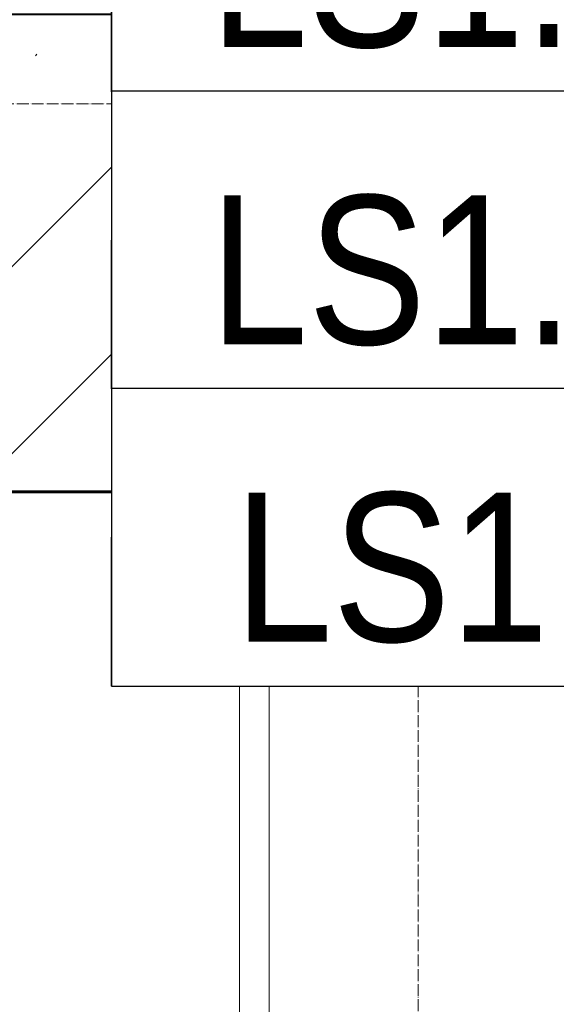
# Model space of a CAD drawing. Header units: millimetres. Extents: x -111 to 116289, y -9307 to 73893.
# Tile 88 of 128: x 63304 to 64205, y 34902 to 36555. Entities that reach past the tile are written whole.
import ezdxf
from ezdxf.enums import TextEntityAlignment as Align

# ---------------------------------------------------------------- set-up
doc = ezdxf.new("R2010")
doc.units = ezdxf.units.MM
doc.set_wipeout_variables(frame=1)
doc.linetypes.add('ADSK_Линия сетки', pattern=[25, 20, -2.5, 0, -2.5])
for name, color, linetype, lineweight in [('КИП_выноска', 6, 'Continuous', 25), ('Несущие колонны', 7, 'Continuous', 18), ('Оси', 7, 'Continuous', 9), ('Перекрытия', 7, 'Continuous', 18), ('Стены разрез', 7, 'Continuous', 40)]:
    doc.layers.add(name, color=color, linetype=linetype, lineweight=lineweight)
doc.styles.add('Arial', font='arial.ttf', dxfattribs={"width": 0.85, "height": 350})
doc.styles.add('GOST 2.304', font='simplex.shx', dxfattribs={"width": 0.65, "oblique": 15})
doc.styles.get("Standard").update_dxf_attribs({"font": 'arial.ttf'})

# ---------------------------------------------------------------- blocks, each defined once
blk = doc.blocks.new('135_SLK_GD_AR_rvt-1-Оборудование_B2_-11_400__На лист секция 5_-11_400')
at = {"layer": 'Перекрытия', "color": 253, "true_color": 0xaaaaaa}
for p, q in [((-13015909.7, -9299250.3), (-13015909.7, -9295650.3)), ((-13015859.7, -9295650.3), (-13015859.7, -9299250.3))]:
    blk.add_line(p, q, dxfattribs=at)
at = {"layer": 'Стены разрез', "color": 253, "true_color": 0xaaaaaa}
for p, q in [((-13016411.7, -9295652.3), (-13015359.7, -9295652.3)), ((-13015859.7, -9295650.3), (-13015909.7, -9295650.3))]:
    blk.add_line(p, q, dxfattribs=at)
blk = doc.blocks.new('Бетон-Прямоугольная-Колонна - CLM_Подземные этажи_В40-500х800-V55-Оборудование_B2_-11_400__На лист секция 5_-11_400')
at = {"layer": 'Несущие колонны', "lineweight": 9, "true_color": 0xaaaaaa}
h = blk.add_hatch(dxfattribs=at)
h.set_pattern_fill('FP_19', color=253, style=0, pattern_type=2)
h.set_pattern_definition([(45, (13015609.66, 9295250.3), (-314.308964, 314.308964), []), (45, (13015923.97, 9295250.3), (-314.308964, 314.308964), [555.625, -111.125, 3.353, -107.772])])
h.paths.add_polyline_path([(250, -400), (250, 400), (-250, 400), (-250, -400)])
at = {"layer": 'Несущие колонны', "color": 253, "lineweight": 40, "true_color": 0xaaaaaa}
for p, q in [((250, 400), (-250, 400)), ((-250, 400), (-250, -400)), ((250, -400), (250, 400)), ((-250, -400), (250, -400))]:
    blk.add_line(p, q, dxfattribs=at)
blk = doc.blocks.new('Бетон-Прямоугольная-Колонна - CLM_Подземные этажи_В40-500х800-V56-Оборудование_B2_-11_400__На лист секция 5_-11_400')
at = {"layer": 'Несущие колонны', "lineweight": 9, "true_color": 0xaaaaaa}
h = blk.add_hatch(dxfattribs=at)
h.set_pattern_fill('FP_20', color=253, style=0, pattern_type=2)
h.set_pattern_definition([(45, (13016159.66, 9295250.3), (-314.308964, 314.308964), []), (45, (13016473.97, 9295250.3), (-314.308964, 314.308964), [555.625, -111.125, 3.353, -107.772])])
h.paths.add_polyline_path([(250, -400), (250, 400), (-250, 400), (-250, -400)])
at = {"layer": 'Несущие колонны', "color": 253, "lineweight": 40, "true_color": 0xaaaaaa}
for p, q in [((250, 400), (-250, 400)), ((-250, 400), (-250, -400)), ((250, -400), (250, 400)), ((-250, -400), (250, -400))]:
    blk.add_line(p, q, dxfattribs=at)
blk = doc.blocks.new('135_SLK_GD_KR_rvt-1-Оборудование_B2_-11_400__На лист секция 5_-11_400')
at = {"layer": 'Несущие колонны', "color": 253, "lineweight": 18, "true_color": 0xaaaaaa}
for name, p in [('Бетон-Прямоугольная-Колонна - CLM_Подземные этажи_В40-500х800-V56-Оборудование_B2_-11_400__На лист секция 5_-11_400', (-13016159.7, -9295250.3)), ('Бетон-Прямоугольная-Колонна - CLM_Подземные этажи_В40-500х800-V55-Оборудование_B2_-11_400__На лист секция 5_-11_400', (-13015609.7, -9295250.3))]:
    blk.add_blockref(name, p, dxfattribs=at)
blk = doc.blocks.new('A$Cffbd38bb')
at = {"layer": 'Оси', "color": 253, "linetype": 'ADSK_Линия сетки', "true_color": 0xaaaaaa}
for p, q in [((62167.4, 800), (62167.4, 71114.3)), ((106567.9, 35329.5), (800, 35329.5))]:
    blk.add_line(p, q, dxfattribs=at)
at = {"lineweight": 5}
for name in ['135_SLK_GD_KR_rvt-1-Оборудование_B2_-11_400__На лист секция 5_-11_400', '135_SLK_GD_AR_rvt-1-Оборудование_B2_-11_400__На лист секция 5_-11_400']:
    blk.add_blockref(name, (13077777.1, 9330329.8), dxfattribs=at)
blk = doc.blocks.new('*U190')
at = {"color": 0, "linetype": 'Continuous', "lineweight": 30, "ltscale": 75, "width": 0.85, "flags": 104}
blk.add_attdef('ПРИМЕЧАНИЕ_1', text='', height=2.5, dxfattribs=at).set_placement((8, 3.611), align=Align.BOTTOM_CENTER)
at = {"color": 0, "lineweight": 30, "width": 0.85, "flags": 104}
blk.add_attdef('ПРИМЕЧАНИЕ_2', text='', height=2.5, dxfattribs=at).set_placement((8, -7.53), align=Align.BOTTOM_CENTER)
at = {"color": 0, "lineweight": 30, "style": 'GOST 2.304', "width": 0.85}
for tag, p in [('ИМЯ_КАБЕЛЯ_2', (8, -7.5)), ('ИМЯ_КАБЕЛЯ_3', (8, -12.5)), ('ИМЯ_КАБЕЛЯ_4', (8, -17.5)), ('ИМЯ_КАБЕЛЯ_5', (8, -22.5)), ('ИМЯ_КАБЕЛЯ_6', (8, -27.5)), ('ИМЯ_КАБЕЛЯ_7', (8, -32.5)), ('ИМЯ_КАБЕЛЯ_8', (8, -37.5)), ('ИМЯ_КАБЕЛЯ_9', (8, -42.5))]:
    blk.add_attdef(tag, text='', height=2.5, dxfattribs=at).set_placement(p, align=Align.BOTTOM_CENTER)
at = {"linetype": 'Continuous'}
blk.add_wipeout([(0, 2.5), (16, 2.5), (16, -2.5), (0, -2.5)], dxfattribs=at)
at = {"color": 0}
blk.add_line((0, -2.5), (0, 0), dxfattribs=at)
at = {"color": 0, "linetype": 'Continuous'}
blk.add_lwpolyline([(0, -2.5), (16, -2.5), (16, 2.5), (0, 2.5)], close=True, dxfattribs=at)
at = {"color": 0, "lineweight": 30, "style": 'GOST 2.304', "width": 0.85}
blk.add_attdef('ИМЯ_КАБЕЛЯ_1', text='', height=2.5, dxfattribs=at).set_placement((8, -2.5), align=Align.BOTTOM_CENTER)

msp = doc.modelspace()

# ---------------------------------------------------------------- block references
msp.add_blockref('A$Cffbd38bb', (1805.7, 1084))

# ---------------------------------------------------------------- next in the draw order: block references
at = {"layer": 'КИП_выноска'}
ref = msp.add_blockref('*U190', (63458.4, 36683.8), dxfattribs=dict(at, xscale=100, yscale=100, zscale=100))
ref.add_attrib('ИМЯ_КАБЕЛЯ_1', 'LS1.20.1 ', dxfattribs={"layer": '0', "color": 0, "lineweight": 30, "height": 250, "style": 'Arial', "width": 0.85}).set_placement((64258.4, 36433.8), align=Align.BOTTOM_CENTER)

# ---------------------------------------------------------------- next in the draw order: block references
ref = msp.add_blockref('*U190', (63458.4, 36184.8), dxfattribs=dict(at, xscale=100, yscale=100, zscale=100))
ref.add_attrib('ИМЯ_КАБЕЛЯ_1', 'LS1.20.2 ', dxfattribs={"layer": '0', "color": 0, "lineweight": 30, "height": 250, "style": 'Arial', "width": 0.85}).set_placement((64258.4, 35934.8), align=Align.BOTTOM_CENTER)

# ---------------------------------------------------------------- next in the draw order: block references
ref = msp.add_blockref('*U190', (63458.4, 35685.8), dxfattribs=dict(at, xscale=100, yscale=100, zscale=100))
ref.add_attrib('ИМЯ_КАБЕЛЯ_1', 'LS1.20.3', dxfattribs={"layer": '0', "color": 0, "lineweight": 30, "height": 250, "style": 'Arial', "width": 0.85}).set_placement((64258.4, 35435.8), align=Align.BOTTOM_CENTER)

doc.saveas('drawing.dxf')
